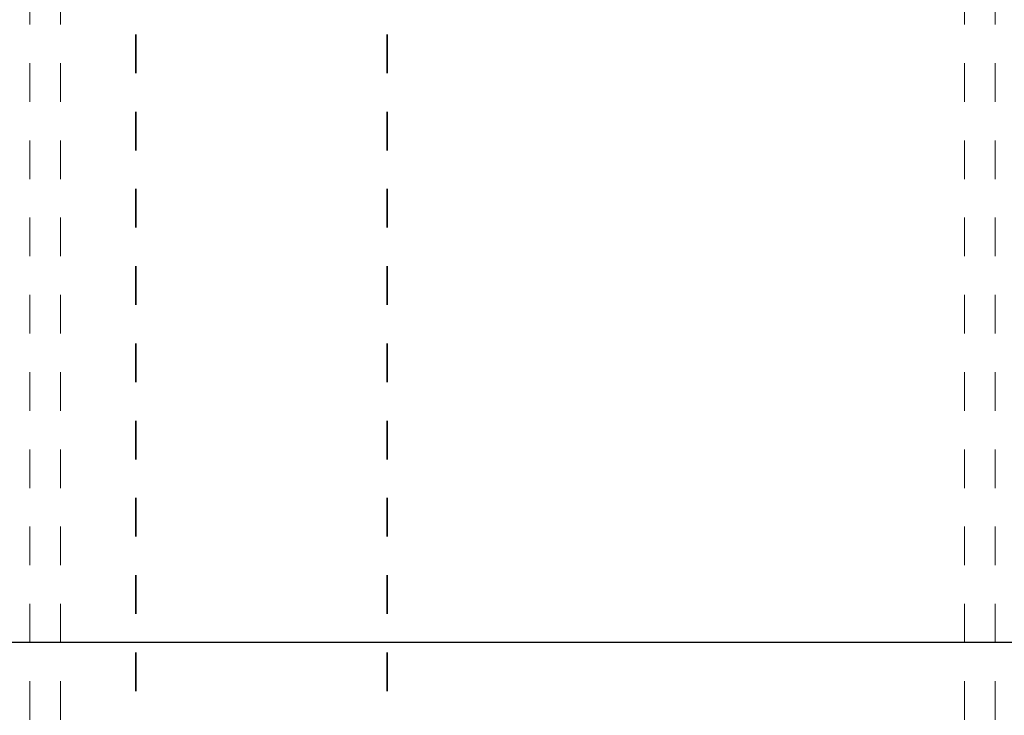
# Model space of a CAD drawing. Header units: inches. Extents: x 1802 to 2468, y -208 to -72.
# Tile 69 of 256: x 1817.58 to 1820.13, y -142.71 to -140.91. Entities that reach past the tile are written whole.
import ezdxf

# ---------------------------------------------------------------- set-up
doc = ezdxf.new("R2010")
doc.units = ezdxf.units.IN
doc.header["$LTSCALE"] = 0.5
doc.header["$MEASUREMENT"] = 0
doc.linetypes.add('HIDDEN', pattern=[0.225, 0.15, -0.075])
doc.linetypes.add('PHANTOM', pattern=[0.25, 0.125, -0.025, 0.025, -0.025, 0.025, -0.025])
for name, color, linetype in [('DIE-M-S', 8, 'Continuous'), ('DSS-M-S', 53, 'Continuous'), ('PBU-M-S', 8, 'Continuous'), ('SID-M-P', 202, 'PHANTOM'), ('ST1-M-S', 193, 'Continuous')]:
    doc.layers.add(name, color=color, linetype=linetype)

msp = doc.modelspace()

# ---------------------------------------------------------------- linework, layer by layer
at = {"layer": 'DIE-M-S', "linetype": 'Continuous', "lineweight": 25}
msp.add_line((1826.55987, -142.52387), (1812.05987, -142.52387), dxfattribs=at)
at = {"layer": 'DSS-M-S', "linetype": 'HIDDEN', "lineweight": 18}
for p, q in [((1817.60987, -138.02387), (1817.60987, -155.02387)), ((1817.68987, -138.02387), (1817.68987, -155.02387)), ((1820.02987, -138.02387), (1820.02987, -155.02387)), ((1820.10987, -144.52387), (1820.10987, -138.02387))]:
    msp.add_line(p, q, dxfattribs=at)
at = {"layer": 'PBU-M-S', "linetype": 'HIDDEN', "lineweight": 18}
msp.add_line((1824.43487, -142.52387), (1814.68487, -142.52387), dxfattribs=at)
at = {"layer": 'SID-M-P', "linetype": 'PHANTOM', "lineweight": 35}
for p, q in [((1817.88487, -133.74966), (1817.88487, -162.41644)), ((1818.53487, -133.74966), (1818.53487, -162.41644))]:
    msp.add_line(p, q, dxfattribs=at)
at = {"layer": 'ST1-M-S', "linetype": 'Continuous', "lineweight": 25}
msp.add_line((1826.55987, -142.52387), (1811.30987, -142.52387), dxfattribs=at)

doc.saveas('drawing.dxf')
